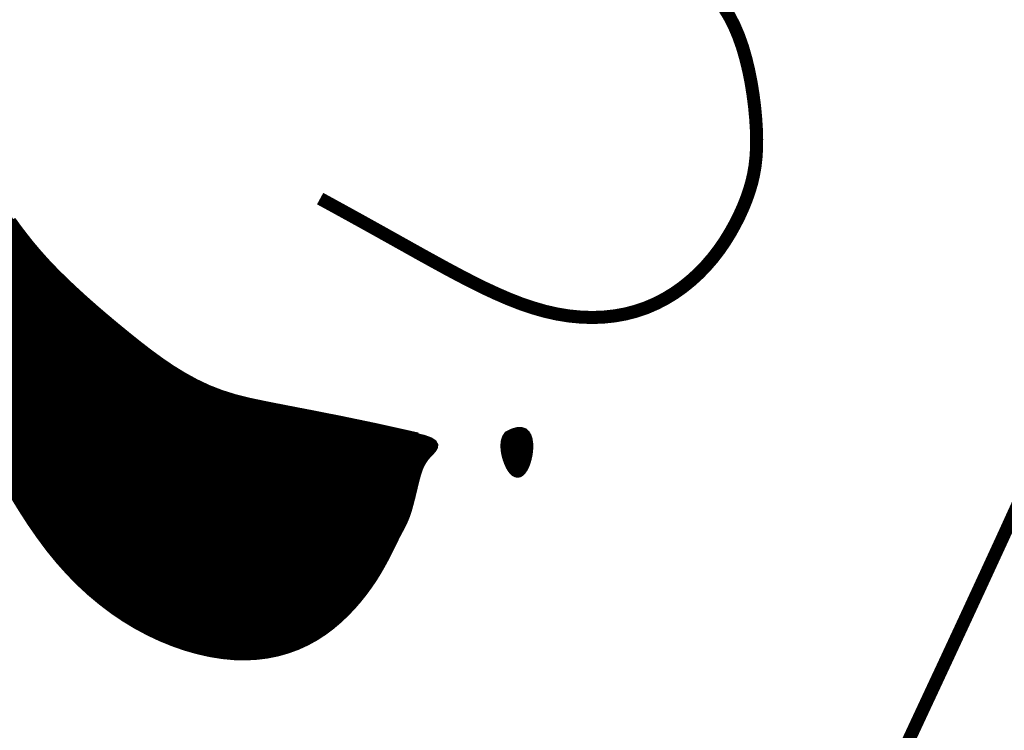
# Model space of a CAD drawing. Header units: feet. Extents: x 32.3 to 40.8, y 4.2 to 15.2.
# Tile 178 of 184: x 39.419 to 39.592, y 6.11 to 6.235. Entities that reach past the tile are written whole.
import ezdxf

# ---------------------------------------------------------------- set-up
doc = ezdxf.new("R2010")
doc.units = ezdxf.units.FT
doc.header["$MEASUREMENT"] = 0
doc.layers.add('FACE', color=7, linetype='Continuous')

msp = doc.modelspace()

# ---------------------------------------------------------------- hatches: boundary and pattern name
at = {"layer": 'FACE', "linetype": 'Continuous'}
h = msp.add_hatch(dxfattribs=at)
h.set_pattern_fill('NET3', scale=0.001151, style=0)
h.set_pattern_definition([(360, (37.49866121, 3.510729), (4e-20, 0.000143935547), []), (60, (37.49866121, 3.510729), (-0.00012465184, 7.19677734e-05), []), (120, (37.49866121, 3.510729), (-0.00012465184, -7.19677734e-05), [])])
h.paths.add_polyline_path([(39.50446, 6.16179), (39.5055, 6.1623), (39.50636, 6.16254), (39.50706, 6.16254), (39.50762, 6.16235), (39.50803, 6.16198), (39.50833, 6.16148), (39.50852, 6.16088), (39.50862, 6.16021), (39.50865, 6.1595), (39.5086, 6.15877), (39.5085, 6.15804), (39.50834, 6.15733), (39.50814, 6.15666), (39.5079, 6.15606), (39.50763, 6.15554), (39.50733, 6.15512), (39.50702, 6.15481), (39.5067, 6.15463), (39.50637, 6.15457), (39.50604, 6.15463), (39.5057, 6.1548), (39.50537, 6.1551), (39.50505, 6.15551), (39.50474, 6.15605), (39.50445, 6.15669), (39.50419, 6.15742), (39.50398, 6.15821), (39.50385, 6.15901), (39.50381, 6.15981), (39.50389, 6.16055), (39.5041, 6.16123)])
h.paths.add_polyline_path([(39.36858, 6.21437), (39.36828, 6.2147), (39.36797, 6.21507), (39.36767, 6.2155), (39.36739, 6.21599), (39.36715, 6.21653), (39.36697, 6.21715), (39.36685, 6.21782), (39.3668, 6.21857), (39.36685, 6.2194), (39.36699, 6.22028), (39.36724, 6.2212), (39.36759, 6.22215), (39.36806, 6.22311), (39.36864, 6.22405), (39.36935, 6.22498), (39.37019, 6.22585), (39.37117, 6.22667), (39.37226, 6.22742), (39.37343, 6.22811), (39.37468, 6.22872), (39.37597, 6.22926), (39.37729, 6.22972), (39.3786, 6.2301), (39.37989, 6.23038), (39.38114, 6.23058), (39.38236, 6.23071), (39.38355, 6.23076), (39.38472, 6.23077), (39.38589, 6.23074), (39.38705, 6.23068), (39.38823, 6.23062), (39.38943, 6.23055), (39.39066, 6.2305), (39.39189, 6.23045), (39.39312, 6.23039), (39.39432, 6.23031), (39.39548, 6.2302), (39.39657, 6.23005), (39.39758, 6.22985), (39.39849, 6.22959), (39.39928, 6.22925), (39.39997, 6.22885), (39.40058, 6.2284), (39.40113, 6.22793), (39.40165, 6.22744), (39.40215, 6.22695), (39.40265, 6.22648), (39.40318, 6.22603), (39.40374, 6.22563), (39.40433, 6.22526), (39.40492, 6.22493), (39.40548, 6.22462), (39.406, 6.22432), (39.40645, 6.22403), (39.40681, 6.22374), (39.40706, 6.22345), (39.40717, 6.22314), (39.40717, 6.22282), (39.40705, 6.22251), (39.40684, 6.22221), (39.40654, 6.22194), (39.40617, 6.2217), (39.40575, 6.22149), (39.40528, 6.22134), (39.40478, 6.22125), (39.40425, 6.22121), (39.40371, 6.22122), (39.40314, 6.22126), (39.40255, 6.22134), (39.40196, 6.22143), (39.40136, 6.22155), (39.40075, 6.22167), (39.40015, 6.22179), (39.39953, 6.2219), (39.3989, 6.22202), (39.39825, 6.22213), (39.39756, 6.22223), (39.39684, 6.22232), (39.39608, 6.2224), (39.39526, 6.22247), (39.39438, 6.22252), (39.39346, 6.22255), (39.3925, 6.22256), (39.39153, 6.22254), (39.39056, 6.22249), (39.38959, 6.2224), (39.38866, 6.22228), (39.38777, 6.2221), (39.38692, 6.22188), (39.38613, 6.22162), (39.38538, 6.22132), (39.38467, 6.22099), (39.384, 6.22064), (39.38335, 6.22028), (39.38272, 6.21992), (39.38211, 6.21955), (39.38151, 6.21919), (39.38091, 6.21883), (39.38031, 6.21848), (39.3797, 6.21812), (39.37909, 6.21776), (39.37845, 6.21738), (39.37779, 6.217), (39.3771, 6.2166), (39.37638, 6.21618), (39.37563, 6.21576), (39.37488, 6.21534), (39.37413, 6.21494), (39.37341, 6.21456), (39.37272, 6.21423), (39.37208, 6.21395), (39.37149, 6.21373), (39.37099, 6.21358), (39.37054, 6.21351), (39.37015, 6.2135), (39.3698, 6.21356), (39.36948, 6.21369), (39.36918, 6.21386), (39.36888, 6.21409)])
edge = h.paths.add_edge_path()
edge.add_line((39.48885, 6.16156), (39.48155, 6.16319))
edge.add_line((39.48155, 6.16319), (39.4754, 6.16447))
edge.add_line((39.4754, 6.16447), (39.47024, 6.16549))
edge.add_line((39.47024, 6.16549), (39.46594, 6.16632))
edge.add_line((39.46594, 6.16632), (39.46234, 6.16702))
edge.add_line((39.46234, 6.16702), (39.45928, 6.16766))
edge.add_line((39.45928, 6.16766), (39.45662, 6.16832))
edge.add_line((39.45662, 6.16832), (39.45421, 6.16907))
edge.add_line((39.45421, 6.16907), (39.45193, 6.16996))
edge.add_line((39.45193, 6.16996), (39.44973, 6.171))
edge.add_line((39.44973, 6.171), (39.4476, 6.17217))
edge.add_line((39.4476, 6.17217), (39.44553, 6.17344))
edge.add_line((39.44553, 6.17344), (39.44352, 6.17481))
edge.add_line((39.44352, 6.17481), (39.44154, 6.17626))
edge.add_line((39.44154, 6.17626), (39.43958, 6.17777))
edge.add_line((39.43958, 6.17777), (39.43764, 6.17933))
edge.add_line((39.43764, 6.17933), (39.4357, 6.18092))
edge.add_line((39.4357, 6.18092), (39.43378, 6.18253))
edge.add_line((39.43378, 6.18253), (39.43188, 6.18416))
edge.add_line((39.43188, 6.18416), (39.43004, 6.18579))
edge.add_line((39.43004, 6.18579), (39.42825, 6.18743))
edge.add_line((39.42825, 6.18743), (39.42654, 6.18905))
edge.add_line((39.42654, 6.18905), (39.42492, 6.19066))
edge.add_line((39.42492, 6.19066), (39.4234, 6.19225))
edge.add_line((39.4234, 6.19225), (39.42201, 6.19381))
edge.add_line((39.42201, 6.19381), (39.42072, 6.19533))
edge.add_line((39.42072, 6.19533), (39.41955, 6.19681))
edge.add_line((39.41955, 6.19681), (39.41847, 6.19823))
edge.add_line((39.41847, 6.19823), (39.41748, 6.1996))
edge.add_line((39.41748, 6.1996), (39.41658, 6.20089))
edge.add_line((39.41658, 6.20089), (39.41575, 6.20211))
edge.add_line((39.41575, 6.20211), (39.41499, 6.20324))
edge.add_line((39.41499, 6.20324), (39.41429, 6.20429))
edge.add_line((39.41429, 6.20429), (39.41364, 6.20525))
edge.add_line((39.41364, 6.20525), (39.41302, 6.20613))
edge.add_line((39.41302, 6.20613), (39.41242, 6.20694))
edge.add_line((39.41242, 6.20694), (39.41183, 6.20768))
edge.add_line((39.41183, 6.20768), (39.41124, 6.20836))
edge.add_line((39.41124, 6.20836), (39.41062, 6.20898))
edge.add_line((39.41062, 6.20898), (39.40997, 6.20955))
edge.add_line((39.40997, 6.20955), (39.40929, 6.21007))
edge.add_line((39.40929, 6.21007), (39.40857, 6.21054))
edge.add_line((39.40857, 6.21054), (39.40783, 6.21098))
edge.add_line((39.40783, 6.21098), (39.40708, 6.21136))
edge.add_line((39.40708, 6.21136), (39.40635, 6.2117))
edge.add_line((39.40635, 6.2117), (39.40563, 6.212))
edge.add_line((39.40563, 6.212), (39.40495, 6.21225))
edge.add_line((39.40495, 6.21225), (39.40431, 6.21245))
edge.add_line((39.40431, 6.21245), (39.40374, 6.21261))
edge.add_line((39.40374, 6.21261), (39.40321, 6.21271))
edge.add_line((39.40321, 6.21271), (39.40273, 6.21275))
edge.add_line((39.40273, 6.21275), (39.40229, 6.21271))
edge.add_line((39.40229, 6.21271), (39.40188, 6.21259))
edge.add_line((39.40188, 6.21259), (39.4015, 6.21238))
edge.add_line((39.4015, 6.21238), (39.40112, 6.21207))
edge.add_line((39.40112, 6.21207), (39.40076, 6.21164))
edge.add_line((39.40076, 6.21164), (39.4004, 6.21109))
edge.add_line((39.4004, 6.21109), (39.40005, 6.2104))
edge.add_line((39.40005, 6.2104), (39.39973, 6.20955))
edge.add_line((39.39973, 6.20955), (39.39945, 6.20851))
edge.add_line((39.39945, 6.20851), (39.39922, 6.20727))
edge.add_line((39.39922, 6.20727), (39.39906, 6.2058))
edge.add_line((39.39906, 6.2058), (39.39897, 6.20408))
edge.add_line((39.39897, 6.20408), (39.39899, 6.2021))
edge.add_line((39.39899, 6.2021), (39.3991, 6.19985))
edge.add_line((39.3991, 6.19985), (39.39932, 6.19735))
edge.add_line((39.39932, 6.19735), (39.39964, 6.19468))
edge.add_line((39.39964, 6.19468), (39.40006, 6.19188))
edge.add_line((39.40006, 6.19188), (39.40058, 6.189))
edge.add_line((39.40058, 6.189), (39.4012, 6.1861))
edge.add_line((39.4012, 6.1861), (39.40191, 6.18323))
edge.add_line((39.40191, 6.18323), (39.40272, 6.18044))
edge.add_line((39.40272, 6.18044), (39.40361, 6.17778))
edge.add_line((39.40361, 6.17778), (39.40459, 6.17522))
edge.add_line((39.40459, 6.17522), (39.40564, 6.17276))
edge.add_line((39.40564, 6.17276), (39.40676, 6.17036))
edge.add_line((39.40676, 6.17036), (39.40795, 6.16799))
edge.add_line((39.40795, 6.16799), (39.40918, 6.16564))
edge.add_line((39.40918, 6.16564), (39.41046, 6.16328))
edge.add_line((39.41046, 6.16328), (39.41178, 6.16088))
edge.add_line((39.41178, 6.16088), (39.41313, 6.15843))
edge.add_line((39.41313, 6.15843), (39.41452, 6.15594))
edge.add_line((39.41452, 6.15594), (39.41594, 6.15344))
edge.add_line((39.41594, 6.15344), (39.4174, 6.15094))
edge.add_line((39.4174, 6.15094), (39.41891, 6.14848))
edge.add_line((39.41891, 6.14848), (39.42047, 6.14606))
edge.add_line((39.42047, 6.14606), (39.42209, 6.14373))
edge.add_line((39.42209, 6.14373), (39.42375, 6.14149))
edge.add_line((39.42375, 6.14149), (39.42548, 6.13937))
edge.add_line((39.42548, 6.13937), (39.42727, 6.13737))
edge.add_line((39.42727, 6.13737), (39.42911, 6.13549))
edge.add_line((39.42911, 6.13549), (39.43101, 6.13373))
edge.add_line((39.43101, 6.13373), (39.43297, 6.1321))
edge.add_line((39.43297, 6.1321), (39.43497, 6.13058))
edge.add_line((39.43497, 6.13058), (39.43702, 6.12919))
edge.add_line((39.43702, 6.12919), (39.43912, 6.12792))
edge.add_line((39.43912, 6.12792), (39.44126, 6.12677))
edge.add_line((39.44126, 6.12677), (39.44344, 6.12574))
edge.add_line((39.44344, 6.12574), (39.44563, 6.12485))
edge.add_line((39.44563, 6.12485), (39.44783, 6.12408))
edge.add_line((39.44783, 6.12408), (39.45003, 6.12346))
edge.add_line((39.45003, 6.12346), (39.4522, 6.12297))
edge.add_line((39.4522, 6.12297), (39.45433, 6.12263))
edge.add_line((39.45433, 6.12263), (39.45642, 6.12243))
edge.add_line((39.45642, 6.12243), (39.45845, 6.12238))
edge.add_line((39.45845, 6.12238), (39.46042, 6.12249))
edge.add_line((39.46042, 6.12249), (39.46233, 6.12273))
edge.add_line((39.46233, 6.12273), (39.46416, 6.1231))
edge.add_line((39.46416, 6.1231), (39.46593, 6.12361))
edge.add_line((39.46593, 6.12361), (39.46763, 6.12423))
edge.add_line((39.46763, 6.12423), (39.46926, 6.12498))
edge.add_line((39.46926, 6.12498), (39.47081, 6.12583))
edge.add_line((39.47081, 6.12583), (39.47229, 6.12679))
edge.add_line((39.47229, 6.12679), (39.47369, 6.12784))
edge.add_line((39.47369, 6.12784), (39.47501, 6.12896))
edge.add_line((39.47501, 6.12896), (39.47624, 6.13014))
edge.add_line((39.47624, 6.13014), (39.4774, 6.13135))
edge.add_line((39.4774, 6.13135), (39.47847, 6.13259))
edge.add_line((39.47847, 6.13259), (39.47945, 6.13383))
edge.add_line((39.47945, 6.13383), (39.48034, 6.13505))
edge.add_line((39.48034, 6.13505), (39.48115, 6.13625))
edge.add_line((39.48115, 6.13625), (39.48187, 6.13741))
edge.add_line((39.48187, 6.13741), (39.48251, 6.13852))
edge.add_line((39.48251, 6.13852), (39.48309, 6.13958))
edge.add_line((39.48309, 6.13958), (39.48361, 6.14058))
edge.add_line((39.48361, 6.14058), (39.48407, 6.14151))
edge.add_line((39.48407, 6.14151), (39.48449, 6.14237))
edge.add_line((39.48449, 6.14237), (39.48487, 6.14314))
edge.add_line((39.48487, 6.14314), (39.48521, 6.14383))
edge.add_line((39.48521, 6.14383), (39.48554, 6.14444))
edge.add_line((39.48554, 6.14444), (39.48583, 6.145))
edge.add_line((39.48583, 6.145), (39.48611, 6.14553))
edge.add_line((39.48611, 6.14553), (39.48637, 6.14605))
edge.add_line((39.48637, 6.14605), (39.48661, 6.14658))
edge.add_line((39.48661, 6.14658), (39.48684, 6.14713))
edge.add_line((39.48684, 6.14713), (39.48706, 6.14773))
edge.add_line((39.48706, 6.14773), (39.48727, 6.14839))
edge.add_line((39.48727, 6.14839), (39.48747, 6.1491))
edge.add_line((39.48747, 6.1491), (39.48767, 6.14985))
edge.add_line((39.48767, 6.14985), (39.48787, 6.15062))
edge.add_line((39.48787, 6.15062), (39.48806, 6.1514))
edge.add_line((39.48806, 6.1514), (39.48824, 6.15216))
edge.add_line((39.48824, 6.15216), (39.48842, 6.15291))
edge.add_line((39.48842, 6.15291), (39.4886, 6.15362))
edge.add_line((39.4886, 6.15362), (39.48877, 6.15428))
edge.add_line((39.48877, 6.15428), (39.48895, 6.15489))
edge.add_line((39.48895, 6.15489), (39.48914, 6.15547))
edge.add_line((39.48914, 6.15547), (39.48936, 6.15601))
edge.add_line((39.48936, 6.15601), (39.48961, 6.15652))
edge.add_line((39.48961, 6.15652), (39.4899, 6.15702))
edge.add_line((39.4899, 6.15702), (39.49024, 6.1575))
edge.add_line((39.49024, 6.1575), (39.49064, 6.15798))
edge.add_line((39.49064, 6.15798), (39.4911, 6.15845))
edge.add_line((39.4911, 6.15845), (39.49152, 6.15892))
edge.add_line((39.49152, 6.15892), (39.49183, 6.15939))
edge.add_line((39.49183, 6.15939), (39.49191, 6.15985))
edge.add_line((39.49191, 6.15985), (39.49167, 6.1603))
edge.add_line((39.49167, 6.1603), (39.49102, 6.16074))
edge.add_line((39.49102, 6.16074), (39.48986, 6.16116))
edge.add_line((39.48986, 6.16116), (39.48809, 6.16157))

# ---------------------------------------------------------------- linework, layer by layer
at = {"layer": 'FACE', "color": 7}
for points, const_width in [([(39.62054, 6.23872), (39.61924, 6.23084), (39.61782, 6.22308), (39.6163, 6.21548), (39.61468, 6.20806), (39.61295, 6.20085), (39.61111, 6.19388), (39.60917, 6.18718), (39.60711, 6.18077), (39.60494, 6.17457), (39.60263, 6.16848), (39.60018, 6.16241), (39.59756, 6.15627), (39.59476, 6.14997), (39.59177, 6.14341), (39.58858, 6.13649), (39.5852, 6.12919), (39.58174, 6.12175), (39.57835, 6.11449), (39.57518, 6.1077), (39.57238, 6.10171), (39.57009, 6.0968), (39.56845, 6.09331), (39.56762, 6.09153)], 0.0023), ([(39.54268, 6.23699), (39.54364, 6.23543), (39.54451, 6.23374), (39.54528, 6.23193), (39.54597, 6.22999), (39.54656, 6.22795), (39.54707, 6.22584), (39.5475, 6.22369), (39.54784, 6.22155), (39.54811, 6.21945), (39.5483, 6.21742), (39.54842, 6.2155), (39.54847, 6.21371), (39.54845, 6.21204), (39.54835, 6.21046), (39.54818, 6.20896), (39.54793, 6.20751), (39.5476, 6.20609), (39.54718, 6.20467), (39.54668, 6.20323), (39.54609, 6.20175), (39.54541, 6.20025), (39.54465, 6.19874), (39.5438, 6.19722), (39.54287, 6.19571), (39.54185, 6.19423), (39.54074, 6.19279), (39.53955, 6.19141), (39.53827, 6.19008), (39.53691, 6.18884), (39.53547, 6.18767), (39.53396, 6.1866), (39.53237, 6.18563), (39.53071, 6.18477), (39.52899, 6.18403), (39.5272, 6.18342), (39.52535, 6.18294), (39.52345, 6.1826), (39.5215, 6.18239), (39.5195, 6.18232), (39.51747, 6.18239), (39.5154, 6.18259), (39.51331, 6.18293), (39.5112, 6.18341), (39.50907, 6.18402), (39.50692, 6.18475), (39.50477, 6.18559), (39.50261, 6.18653), (39.50043, 6.18754), (39.49826, 6.18862), (39.49608, 6.18975), (39.49389, 6.19092), (39.4917, 6.19212), (39.48945, 6.19336), (39.48709, 6.19468), (39.48455, 6.1961), (39.48179, 6.19764), (39.47875, 6.19933), (39.47536, 6.2012), (39.47158, 6.20327)], 0.0023), ([(39.48885, 6.16156), (39.48155, 6.16319), (39.4754, 6.16447), (39.47024, 6.16549), (39.46594, 6.16632), (39.46234, 6.16702), (39.45928, 6.16766), (39.45662, 6.16832), (39.45421, 6.16907), (39.45193, 6.16996), (39.44973, 6.171), (39.4476, 6.17217), (39.44553, 6.17344), (39.44352, 6.17481), (39.44154, 6.17626), (39.43958, 6.17777), (39.43764, 6.17933), (39.4357, 6.18092), (39.43378, 6.18253), (39.43188, 6.18416), (39.43004, 6.18579), (39.42825, 6.18743), (39.42654, 6.18905), (39.42492, 6.19066), (39.4234, 6.19225), (39.42201, 6.19381), (39.42072, 6.19533), (39.41955, 6.19681), (39.41847, 6.19823), (39.41748, 6.1996)], 0.000969), ([(39.50446, 6.16179), (39.5055, 6.1623), (39.50636, 6.16254), (39.50706, 6.16254), (39.50762, 6.16235), (39.50803, 6.16198), (39.50833, 6.16148), (39.50852, 6.16088), (39.50862, 6.16021), (39.50865, 6.1595), (39.5086, 6.15877), (39.5085, 6.15804), (39.50834, 6.15733), (39.50814, 6.15666), (39.5079, 6.15606), (39.50763, 6.15554), (39.50733, 6.15512), (39.50702, 6.15481), (39.5067, 6.15463), (39.50637, 6.15457), (39.50604, 6.15463), (39.5057, 6.1548), (39.50537, 6.1551), (39.50505, 6.15551), (39.50474, 6.15605), (39.50445, 6.15669), (39.50419, 6.15742), (39.50398, 6.15821), (39.50385, 6.15901), (39.50381, 6.15981), (39.50389, 6.16055), (39.5041, 6.16123), (39.50446, 6.16179)], 0.000969), ([(39.4174, 6.15094), (39.41891, 6.14848), (39.42047, 6.14606), (39.42209, 6.14373), (39.42375, 6.14149), (39.42548, 6.13937), (39.42727, 6.13737), (39.42911, 6.13549), (39.43101, 6.13373), (39.43297, 6.1321), (39.43497, 6.13058), (39.43702, 6.12919), (39.43912, 6.12792), (39.44126, 6.12677), (39.44344, 6.12574), (39.44563, 6.12485), (39.44783, 6.12408), (39.45003, 6.12346), (39.4522, 6.12297), (39.45433, 6.12263), (39.45642, 6.12243), (39.45845, 6.12238), (39.46042, 6.12249), (39.46233, 6.12273), (39.46416, 6.1231), (39.46593, 6.12361), (39.46763, 6.12423), (39.46926, 6.12498), (39.47081, 6.12583), (39.47229, 6.12679), (39.47369, 6.12784), (39.47501, 6.12896), (39.47624, 6.13014), (39.4774, 6.13135), (39.47847, 6.13259), (39.47945, 6.13383), (39.48034, 6.13505), (39.48115, 6.13625), (39.48187, 6.13741), (39.48251, 6.13852), (39.48309, 6.13958), (39.48361, 6.14058), (39.48407, 6.14151), (39.48449, 6.14237), (39.48487, 6.14314), (39.48521, 6.14383), (39.48554, 6.14444), (39.48583, 6.145), (39.48611, 6.14553), (39.48637, 6.14605), (39.48661, 6.14658), (39.48684, 6.14713), (39.48706, 6.14773), (39.48727, 6.14839), (39.48747, 6.1491), (39.48767, 6.14985), (39.48787, 6.15062), (39.48806, 6.1514), (39.48824, 6.15216), (39.48842, 6.15291), (39.4886, 6.15362), (39.48877, 6.15428), (39.48895, 6.15489), (39.48914, 6.15547), (39.48936, 6.15601), (39.48961, 6.15652), (39.4899, 6.15702), (39.49024, 6.1575), (39.49064, 6.15798), (39.4911, 6.15845), (39.49152, 6.15892), (39.49183, 6.15939), (39.49191, 6.15985), (39.49167, 6.1603), (39.49102, 6.16074), (39.48986, 6.16116), (39.48809, 6.16157)], 0.000969)]:
    msp.add_lwpolyline(points, dxfattribs=dict(at, const_width=const_width))

doc.saveas('drawing.dxf')
